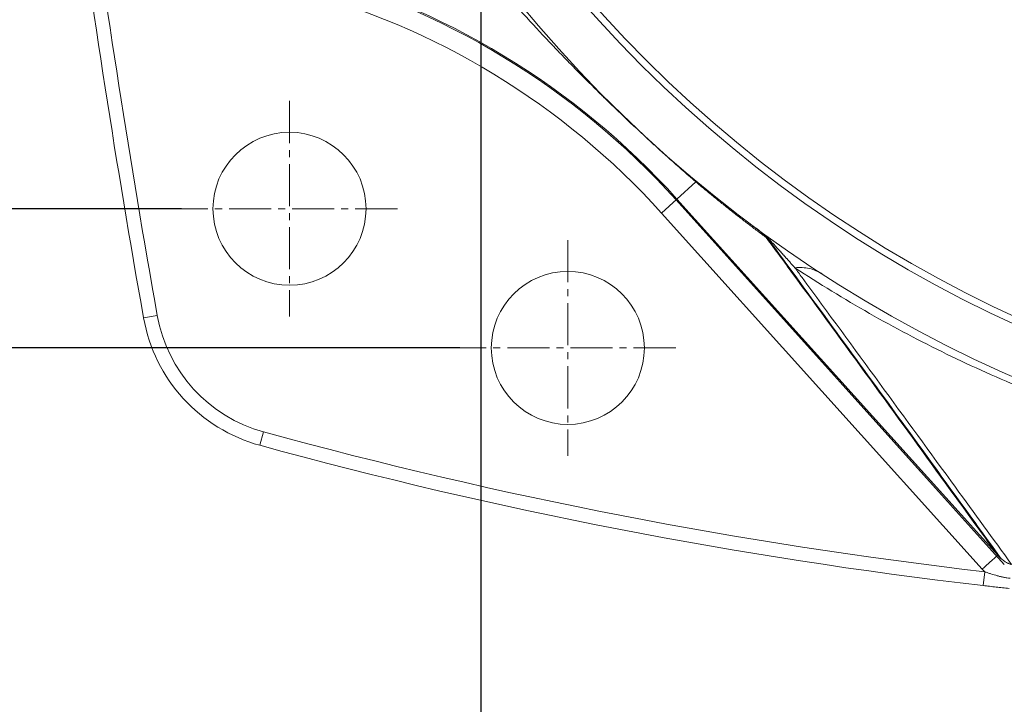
# Model space of a CAD drawing. Header units: millimetres. Extents: x 19214 to 26510, y -7957 to -532.
# Tile 46 of 150: x 24756 to 24897, y -7634 to -7535. Entities that reach past the tile are written whole.
import ezdxf

# ---------------------------------------------------------------- set-up
doc = ezdxf.new("R2010")
doc.units = ezdxf.units.MM
doc.header["$LTSCALE"] = 0.3175
doc.linetypes.add('CENTER2', pattern=[28.575, 19.05, -3.175, 3.175, -3.175])
for name, color, linetype, lineweight in [('1轮廓实线层', 7, 'Continuous', 18), ('3中心线层', 1, 'CENTER2', 13), ('7标注层', 4, 'Continuous', 13)]:
    doc.layers.add(name, color=color, linetype=linetype, lineweight=lineweight)
doc.styles.add('PC_TEXTSTYLE', font='ISOCP.SHX', dxfattribs={"width": 0.707, "bigfont": 'GBCBIG.SHX'})
doc.dimstyles.new('GB_LINEAR', dxfattribs={"dimtxt": 3.5, "dimasz": 3.5, "dimexe": 1, "dimexo": 0, "dimgap": 1.5, "dimtad": 1, "dimdsep": 46, "dimtxsty": 'PC_TEXTSTYLE', "dimcen": 0, "dimclrd": 256, "dimclrt": 3, "dimadec": 0, "dimazin": 2, "dimtp": 0.1, "dimtm": 0.1, "dimtfac": 0.71, "dimtdec": 3, "dimtmove": 0, "dimatfit": 3, "dimfxl": 1, "dimtfill": 1, "dimarcsym": 0})

# ---------------------------------------------------------------- blocks, each defined once
blk = doc.blocks.new('*D54')
at = {"layer": '7标注层', "color": 0, "lineweight": -2, "transparency": 16777216}
for p, q in [((24778.95, -7262.5), (24706.45, -7262.5)), ((24778.95, -7562.5), (24706.45, -7562.5))]:
    blk.add_line(p, q, dxfattribs=at)
at = {"layer": '7标注层', "lineweight": -2, "transparency": 16777216}
blk.add_line((24710.95, -7546.75), (24710.95, -7278.25), dxfattribs=at)
at = {"layer": '7标注层', "transparency": 16777216}
for points in [[(24713.58, -7278.25), (24708.33, -7278.25), (24710.95, -7262.5)], [(24708.33, -7546.75), (24713.58, -7546.75), (24710.95, -7562.5)]]:
    blk.add_solid(points, dxfattribs=at)
at = {"layer": 'Defpoints', "color": 0, "transparency": 16777216}
for p in [(24710.95, -7262.5), (24778.95, -7262.5), (24778.95, -7562.5)]:
    blk.add_point(p, dxfattribs=at)
at = {"layer": '7标注层', "color": 3, "transparency": 16777216, "insert": (24696.33, -7412.5), "char_height": 15.75, "attachment_point": 5, "rotation": 90, "style": 'PC_TEXTSTYLE', "bg_fill": 3, "box_fill_scale": 1.1, "bg_fill_color": 257, "bg_fill_transparency": 0}
blk.add_mtext('300', dxfattribs=at)
blk = doc.blocks.new('*D55')
at = {"layer": '7标注层', "color": 0, "lineweight": -2, "transparency": 16777216}
for p, q in [((24818.95, -7242.5), (24665.95, -7242.5)), ((24818.95, -7582.5), (24665.95, -7582.5))]:
    blk.add_line(p, q, dxfattribs=at)
at = {"layer": '7标注层', "lineweight": -2, "transparency": 16777216}
blk.add_line((24670.45, -7258.25), (24670.45, -7566.75), dxfattribs=at)
at = {"layer": '7标注层', "transparency": 16777216}
for points in [[(24673.08, -7258.25), (24667.83, -7258.25), (24670.45, -7242.5)], [(24667.83, -7566.75), (24673.08, -7566.75), (24670.45, -7582.5)]]:
    blk.add_solid(points, dxfattribs=at)
at = {"layer": 'Defpoints', "color": 0, "transparency": 16777216}
for p in [(24818.95, -7242.5), (24670.45, -7582.5), (24818.95, -7582.5)]:
    blk.add_point(p, dxfattribs=at)
at = {"layer": '7标注层', "color": 3, "transparency": 16777216, "insert": (24655.83, -7412.5), "char_height": 15.75, "attachment_point": 5, "rotation": 90, "style": 'PC_TEXTSTYLE', "bg_fill": 3, "box_fill_scale": 1.1, "bg_fill_color": 257, "bg_fill_transparency": 0}
blk.add_mtext('340', dxfattribs=at)
blk = doc.blocks.new('*D59')
at = {"layer": '7标注层', "color": 0, "lineweight": -2, "transparency": 16777216}
for p, q in [((24821.95, -7275.5), (24821.95, -7669.5)), ((24974.45, -7630.68), (24974.45, -7669.5))]:
    blk.add_line(p, q, dxfattribs=at)
at = {"layer": '7标注层', "lineweight": -2, "transparency": 16777216}
blk.add_line((24958.7, -7665), (24837.7, -7665), dxfattribs=at)
at = {"layer": '7标注层', "transparency": 16777216}
for points in [[(24837.7, -7662.38), (24837.7, -7667.63), (24821.95, -7665)], [(24958.7, -7667.63), (24958.7, -7662.38), (24974.45, -7665)]]:
    blk.add_solid(points, dxfattribs=at)
at = {"layer": 'Defpoints', "color": 0, "transparency": 16777216}
for p in [(24821.95, -7275.5), (24974.45, -7630.68), (24821.95, -7665)]:
    blk.add_point(p, dxfattribs=at)
at = {"layer": '7标注层', "color": 3, "transparency": 16777216, "insert": (24898.2, -7650.38), "char_height": 15.75, "attachment_point": 5, "style": 'PC_TEXTSTYLE', "bg_fill": 3, "box_fill_scale": 1.1, "bg_fill_color": 257, "bg_fill_transparency": 0}
blk.add_mtext('152.5', dxfattribs=at)

msp = doc.modelspace()

# ---------------------------------------------------------------- linework, layer by layer
at = {"layer": '1轮廓实线层'}
for p, q in [((24850.133, -7561.109), (24852.865, -7558.649)), ((24850.133, -7561.109), (24847.908, -7563.113)), ((24897.181, -7613.617), (24850.006, -7561.224)), ((24850.133, -7561.109), (24896.231, -7612.305)), ((24894.006, -7614.309), (24847.908, -7563.113)), ((24775.446, -7577.84), (24773.477, -7578.19)), ((24790.711, -7594.577), (24790.182, -7596.505)), ((24894.368, -7614.682), (24894.138, -7616.669))]:
    msp.add_line(p, q, dxfattribs=at)
for centre, radius in [((24974.452, -7412.501), 183), ((24974.452, -7412.501), 182), ((24794.452, -7562.501), 11), ((24834.452, -7582.501), 11)]:
    msp.add_circle(centre, radius, dxfattribs=at)
for centre, radius, start, end in [((24974.452, -7412.501), 190, 6.89064, 353.10936), ((26319.903, -7303.461), 1570.64, 185.178681, 190.073729), ((26319.903, -7303.461), 1570.64, 185.178681, 190.073729), ((26319.903, -7303.461), 1568.64, 185.178681, 190.073729), ((24767.823, -7635.221), 110.759, 42, 75.58362), ((24767.823, -7635.221), 110.587, 42, 75.57189), ((24767.823, -7635.221), 107.765, 42, 75.37386), ((24796.32, -7574.132), 23.2, 190.07373, 254.66026), ((24796.32, -7574.132), 23.2, 190.07373, 254.66026), ((24796.32, -7574.132), 21.2, 190.07373, 254.66026), ((24974.303, -6925.301), 694, 254.660259, 263.385986), ((24974.303, -6925.301), 696, 254.660259, 263.385986), ((24974.303, -6925.301), 696, 254.660259, 263.385986)]:
    msp.add_arc(centre, radius, start, end, dxfattribs=at)
for points, knots in [([(24852.865, -7558.649), (24851.76, -7557.693), (24850.664, -7556.731), (24849.031, -7555.276), (24848.488, -7554.788), (24847.676, -7554.054), (24847.271, -7553.686), (24846.799, -7553.255), (24846.563, -7553.039), (24846.445, -7552.931), (24846.386, -7552.877), (24846.357, -7552.85), (24846.342, -7552.836), (24846.335, -7552.829), (24846.331, -7552.826), (24846.329, -7552.824), (24846.328, -7552.823), (24846.328, -7552.823), (24846.328, -7552.823), (24846.328, -7552.823), (24845.03, -7551.631), (24843.748, -7550.433), (24841.842, -7548.619), (24841.21, -7548.011), (24840.264, -7547.095), (24839.792, -7546.636), (24839.243, -7546.097), (24838.968, -7545.827), (24838.831, -7545.692), (24838.763, -7545.625), (24838.728, -7545.591), (24838.711, -7545.574), (24838.703, -7545.565), (24838.698, -7545.561), (24838.696, -7545.559), (24838.695, -7545.558), (24838.695, -7545.558), (24838.694, -7545.557), (24838.694, -7545.557), (24838.694, -7545.557), (24838.694, -7545.557), (24837.607, -7544.484), (24836.531, -7543.406), (24834.931, -7541.776), (24834.4, -7541.231), (24833.606, -7540.409), (24833.21, -7539.997), (24832.749, -7539.515), (24832.519, -7539.273), (24832.404, -7539.152), (24832.346, -7539.092), (24832.318, -7539.062), (24832.303, -7539.047), (24832.296, -7539.039), (24832.293, -7539.035), (24832.291, -7539.033), (24832.29, -7539.032), (24832.289, -7539.032), (24832.289, -7539.032), (24832.289, -7539.032), (24832.289, -7539.031), (24832.289, -7539.031), (24832.289, -7539.031), (24831.024, -7537.7), (24829.775, -7536.36), (24827.307, -7533.654), (24826.086, -7532.287), (24824.876, -7530.904)], [0, 0, 0, 0, 0.0625, 0.0625, 0.09375, 0.09375, 0.109375, 0.1171875, 0.1210937, 0.1230469, 0.1240234, 0.1245117, 0.1247559, 0.1248779, 0.124939, 0.1249695, 0.1249847, 0.1249924, 0.1249924, 0.125, 0.125, 0.1875, 0.1875, 0.21875, 0.21875, 0.234375, 0.2421875, 0.2460937, 0.2480469, 0.2490234, 0.2495117, 0.2497559, 0.2498779, 0.249939, 0.2499695, 0.2499847, 0.2499924, 0.2499962, 0.2499981, 0.2499981, 0.25, 0.25, 0.375, 0.375, 0.4375, 0.4375, 0.46875, 0.484375, 0.4921875, 0.4960937, 0.4980469, 0.4990234, 0.4995117, 0.4997559, 0.4998779, 0.499939, 0.4999695, 0.4999847, 0.4999924, 0.4999962, 0.4999981, 0.4999981, 0.5, 0.5, 0.75, 0.75, 1, 1, 1, 1]), ([(24861.502, -7565.283), (24861.771, -7565.482), (24862.03, -7565.696), (24862.4, -7566.036), (24862.52, -7566.153), (24862.696, -7566.333), (24862.754, -7566.394), (24862.867, -7566.517), (24862.923, -7566.579), (24862.979, -7566.642)], [0, 0, 0, 0, 0.5, 0.5, 0.75, 0.75, 0.875, 0.875, 1, 1, 1, 1]), ([(24867.079, -7570.975), (24867.047, -7570.939), (24866.983, -7570.867), (24866.888, -7570.76), (24866.794, -7570.654), (24866.7, -7570.55), (24866.609, -7570.447), (24866.518, -7570.345), (24866.428, -7570.245), (24866.34, -7570.146), (24866.253, -7570.048), (24866.167, -7569.952), (24866.083, -7569.857), (24865.999, -7569.763), (24865.917, -7569.671), (24865.836, -7569.581), (24865.756, -7569.492), (24865.677, -7569.404), (24865.6, -7569.317), (24865.524, -7569.232), (24865.449, -7569.148), (24865.375, -7569.066), (24865.303, -7568.985), (24865.231, -7568.906), (24865.161, -7568.828), (24865.092, -7568.751), (24865.025, -7568.676), (24864.911, -7568.55), (24864.755, -7568.377), (24864.56, -7568.161), (24864.38, -7567.963), (24864.214, -7567.78), (24864.071, -7567.625), (24863.948, -7567.491), (24863.843, -7567.378), (24863.742, -7567.269), (24863.646, -7567.167), (24863.555, -7567.07), (24863.48, -7566.99), (24863.419, -7566.926), (24863.372, -7566.877), (24863.327, -7566.831), (24863.285, -7566.787), (24863.244, -7566.746), (24863.206, -7566.707), (24863.169, -7566.67), (24863.135, -7566.637), (24863.103, -7566.605), (24863.073, -7566.577), (24863.045, -7566.55), (24863.019, -7566.526), (24862.995, -7566.505), (24862.973, -7566.486), (24862.953, -7566.47), (24862.935, -7566.455), (24862.919, -7566.444), (24862.905, -7566.435), (24862.894, -7566.429), (24862.884, -7566.425), (24862.878, -7566.424), (24862.873, -7566.426), (24862.87, -7566.43), (24862.87, -7566.437), (24862.871, -7566.446), (24862.875, -7566.458), (24862.88, -7566.472), (24862.888, -7566.489), (24862.898, -7566.508), (24862.91, -7566.53), (24862.924, -7566.554), (24862.94, -7566.581), (24862.958, -7566.61), (24862.972, -7566.631), (24862.979, -7566.642)], [0, 0, 0, 0, 0.023176, 0.0460302, 0.0685624, 0.0907728, 0.1126612, 0.1342277, 0.1554722, 0.1763946, 0.196995, 0.2172734, 0.2372297, 0.2568639, 0.2761759, 0.2951658, 0.3138336, 0.3321792, 0.3502026, 0.3679038, 0.3852828, 0.4023396, 0.4190741, 0.4354865, 0.4515765, 0.4673444, 0.48279, 0.4979133, 0.5452021, 0.5888486, 0.6288531, 0.6652165, 0.6979402, 0.7213346, 0.7434355, 0.7642443, 0.7837628, 0.8019931, 0.8189377, 0.8283647, 0.8372376, 0.8455579, 0.8533277, 0.8605492, 0.8672254, 0.8733601, 0.878958, 0.8840255, 0.8885713, 0.8926074, 0.8961508, 0.899227, 0.901875, 0.9041557, 0.9061639, 0.9080363, 0.9099388, 0.9120306, 0.9144334, 0.9172284, 0.9204678, 0.9241848, 0.9284016, 0.9331332, 0.9383903, 0.9441807, 0.9505101, 0.957383, 0.9648029, 0.9727725, 0.981294, 0.9903694, 1, 1, 1, 1]), ([(24862.979, -7566.642), (24864.241, -7568.363), (24865.498, -7570.079), (24870.486, -7576.891), (24874.18, -7581.949), (24881.495, -7591.988), (24885.116, -7596.969), (24891.229, -7605.396), (24893.738, -7608.858), (24896.231, -7612.305)], [0, 0, 0, 0, 0.1103804, 0.1103804, 0.4394566, 0.4394566, 0.7685328, 0.7685328, 1, 1, 1, 1]), ([(24896.744, -7612.825), (24891.728, -7605.892), (24886.655, -7598.901), (24875.445, -7583.502), (24869.282, -7575.067), (24863.007, -7566.516)], [0, 0, 0, 0, 0.4583671, 0.4583671, 1, 1, 1, 1]), ([(24870.986, -7571.858), (24870.713, -7571.681), (24870.423, -7571.528), (24869.812, -7571.271), (24869.492, -7571.169), (24868.829, -7571.019), (24868.487, -7570.972), (24867.79, -7570.932), (24867.435, -7570.941), (24867.079, -7570.975)], [0, 0, 0, 0, 0.25, 0.25, 0.5, 0.5, 0.75, 0.75, 1, 1, 1, 1]), ([(25081.255, -7571.346), (25077.725, -7573.647), (25070.531, -7578.014), (25059.364, -7583.844), (25051.69, -7587.241), (25045.855, -7589.603), (25042.919, -7590.737), (25039.46, -7591.977), (25037.723, -7592.577), (25036.852, -7592.872), (25036.416, -7593.018), (25036.214, -7593.085), (25036.134, -7593.112), (25036.116, -7593.118), (25036.113, -7593.119), (25036.112, -7593.119), (25036.112, -7593.119), (25036.112, -7593.119), (25036.112, -7593.119), (25036.11, -7593.12), (25036.104, -7593.122), (25036.088, -7593.127), (25036.035, -7593.145), (25030.981, -7594.822), (25025.881, -7596.287), (25015.672, -7598.781), (25010.523, -7599.82), (25000.16, -7601.479), (24994.946, -7602.099), (24987.094, -7602.713), (24984.471, -7602.865), (24980.532, -7603.014), (24978.561, -7603.069), (24976.259, -7603.098), (24975.108, -7603.103), (24974.573, -7603.104), (24974.363, -7603.104), (24974.314, -7603.104), (24974.306, -7603.104), (24974.302, -7603.104), (24974.301, -7603.104), (24974.298, -7603.104), (24974.286, -7603.104), (24974.253, -7603.104), (24974.135, -7603.104), (24968.547, -7603.093), (24962.986, -7602.845), (24954.8, -7602.133), (24952.077, -7601.838), (24948, -7601.31), (24945.965, -7601.025), (24943.594, -7600.654), (24942.41, -7600.459), (24941.861, -7600.367), (24941.629, -7600.327), (24941.555, -7600.315), (24941.518, -7600.308), (24941.501, -7600.305), (24941.495, -7600.304), (24941.494, -7600.304), (24941.493, -7600.304), (24941.492, -7600.304), (24941.488, -7600.303), (24941.407, -7600.289), (24936.377, -7599.425), (24931.386, -7598.365), (24924.083, -7596.517), (24921.66, -7595.854), (24918.045, -7594.789), (24916.243, -7594.239), (24914.148, -7593.567), (24913.103, -7593.224), (24912.581, -7593.05), (24912.339, -7592.969), (24912.243, -7592.937), (24912.221, -7592.929), (24912.218, -7592.928), (24912.216, -7592.928), (24912.216, -7592.928), (24912.216, -7592.927), (24912.215, -7592.927), (24912.21, -7592.926), (24912.198, -7592.922), (24912.156, -7592.907), (24908.15, -7591.56), (24900.28, -7588.626), (24888.836, -7583.503), (24877.737, -7577.654), (24870.587, -7573.279), (24867.079, -7570.975)], [0, 0, 0, 0, 0.0625, 0.125, 0.1875, 0.1875, 0.21875, 0.234375, 0.2421875, 0.2460938, 0.2480469, 0.2490234, 0.2492676, 0.2492981, 0.2493057, 0.2493095, 0.2493114, 0.2493114, 0.2493134, 0.2493134, 0.2493286, 0.2493896, 0.2495117, 0.25, 0.3125, 0.3125, 0.375, 0.375, 0.4375, 0.4375, 0.46875, 0.46875, 0.484375, 0.4921875, 0.4960938, 0.4980469, 0.4985352, 0.4985962, 0.4986267, 0.4986267, 0.498642, 0.498642, 0.4986572, 0.4987793, 0.4990234, 0.5, 0.5625, 0.5625, 0.59375, 0.59375, 0.609375, 0.6171875, 0.6210938, 0.6230469, 0.6235352, 0.6237793, 0.6239014, 0.6239624, 0.62397, 0.62397, 0.6239777, 0.6239777, 0.6239929, 0.6240234, 0.625, 0.6875, 0.6875, 0.71875, 0.71875, 0.734375, 0.7421875, 0.7460938, 0.7480469, 0.7490234, 0.7492676, 0.7492981, 0.7493134, 0.7493134, 0.7493172, 0.7493172, 0.749321, 0.7493286, 0.7493896, 0.7495117, 0.75, 0.8125, 0.875, 0.9375, 1, 1, 1, 1]), ([(24898.237, -7613.646), (24895.562, -7609.959), (24892.869, -7606.254), (24886.556, -7597.581), (24882.921, -7592.598), (24875.578, -7582.555), (24871.87, -7577.495), (24867.773, -7571.92), (24867.427, -7571.448), (24867.079, -7570.975)], [0, 0, 0, 0, 0.2645552, 0.2645552, 0.6160416, 0.6160416, 0.9675279, 0.9675279, 1, 1, 1, 1]), ([(24896.231, -7612.305), (24896.222, -7612.313), (24896.201, -7612.333), (24896.131, -7612.395), (24896.084, -7612.438), (24895.965, -7612.545), (24895.893, -7612.61), (24895.729, -7612.758), (24895.636, -7612.842), (24895.431, -7613.025), (24895.32, -7613.126), (24895.083, -7613.339), (24894.958, -7613.452), (24894.697, -7613.687), (24894.562, -7613.808), (24894.286, -7614.057), (24894.146, -7614.183), (24894.006, -7614.309)], [0, 0, 0, 0, 0.125, 0.125, 0.25, 0.25, 0.375, 0.375, 0.5, 0.5, 0.625, 0.625, 0.75, 0.75, 0.875, 0.875, 1, 1, 1, 1]), ([(24896.231, -7612.305), (24896.235, -7612.31), (24896.239, -7612.315), (24896.247, -7612.325), (24896.26, -7612.339), (24896.289, -7612.372), (24896.348, -7612.438), (24896.399, -7612.493), (24896.504, -7612.602), (24896.576, -7612.672), (24896.724, -7612.808), (24896.8, -7612.874), (24896.958, -7613.001), (24897.039, -7613.062), (24897.164, -7613.149), (24897.207, -7613.178), (24897.293, -7613.233), (24897.337, -7613.26), (24897.469, -7613.338), (24897.56, -7613.387), (24897.699, -7613.454), (24897.746, -7613.475), (24897.842, -7613.516), (24897.938, -7613.554), (24898.036, -7613.588), (24898.111, -7613.611), (24898.149, -7613.623), (24898.193, -7613.635), (24898.215, -7613.641), (24898.225, -7613.643), (24898.231, -7613.645), (24898.234, -7613.646), (24898.237, -7613.646)], [0, 0, 0, 0, 0.0078125, 0.0078125, 0.015625, 0.03125, 0.0625, 0.125, 0.125, 0.25, 0.25, 0.375, 0.375, 0.5, 0.5, 0.5625, 0.5625, 0.625, 0.625, 0.75, 0.75, 0.8125, 0.8125, 0.875, 0.9375, 0.9375, 0.96875, 0.984375, 0.9921875, 0.9960937, 0.9960937, 1, 1, 1, 1]), ([(24894.368, -7614.682), (24894.517, -7614.734), (24894.815, -7614.837), (24895.113, -7614.936), (24895.563, -7615.081), (24895.863, -7615.172), (24896.319, -7615.296), (24896.471, -7615.335), (24896.701, -7615.39), (24896.778, -7615.407), (24896.932, -7615.441), (24897.009, -7615.457), (24897.24, -7615.503), (24897.395, -7615.531), (24897.706, -7615.58), (24897.863, -7615.601), (24898.019, -7615.618)], [0, 0, 0, 0, 0.125, 0.25, 0.25, 0.5, 0.5, 0.625, 0.625, 0.6875, 0.6875, 0.75, 0.75, 0.875, 0.875, 1, 1, 1, 1]), ([(24897.857, -7617.09), (24897.702, -7617.073), (24897.546, -7617.056), (24897.236, -7617.021), (24897.081, -7617.004), (24896.617, -7616.952), (24896.307, -7616.917), (24895.688, -7616.847), (24895.069, -7616.776), (24894.449, -7616.705), (24894.138, -7616.669)], [0, 0, 0, 0, 0.125, 0.125, 0.25, 0.25, 0.5, 0.5, 0.75, 1, 1, 1, 1])]:
    msp.add_open_spline(points, degree=3, knots=knots, dxfattribs=at)
msp.add_rational_spline([(24851.895, -7557.69), (24852.417, -7558.131), (24852.865, -7558.649)], [1, 0.997325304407, 1], degree=2, dxfattribs=at)
for points, degree in [([(24862.979, -7566.642), (24857.793, -7562.808), (24852.865, -7558.649)], 2), ([(24894.368, -7614.682), (24894.243, -7614.563), (24894.122, -7614.439), (24894.006, -7614.309)], 3)]:
    msp.add_open_spline(points, degree=degree, dxfattribs=at)
at = {"layer": '3中心线层'}
for p, q in [((24794.452, -7547.001), (24794.452, -7578.001)), ((24809.952, -7562.501), (24778.952, -7562.501)), ((24834.452, -7567.001), (24834.452, -7598.001)), ((24849.952, -7582.501), (24818.952, -7582.501))]:
    msp.add_line(p, q, dxfattribs=at)

# ---------------------------------------------------------------- next in the draw order: dimensions: what is measured, and where the dimension line sits
at = {"layer": '7标注层'}
dim = msp.add_linear_dim(base=(24710.952, -7262.501), p1=(24778.952, -7562.501), p2=(24778.952, -7262.501), angle=90, dimstyle='GB_LINEAR', override={"dimscale": 4.5, "dimgap": 1.5, "dimtad": 1, "dimjust": 0, "dimdec": 2, "dimlfac": 1, "dimse1": 0, "dimse2": 0, "dimsd1": 0, "dimsd2": 0, "dimclrd": 256, "dimclre": 0, "dimtofl": 1}, dxfattribs=at)
dim.commit()
dim.dimension.update_dxf_attribs({"geometry": '*D54', "text_midpoint": (24696.327, -7412.501)})
dim = msp.add_linear_dim(base=(24821.952, -7665.001), p1=(24974.452, -7630.685), p2=(24821.952, -7275.501), dimstyle='GB_LINEAR', override={"dimscale": 4.5, "dimgap": 1.5, "dimtad": 1, "dimjust": 0, "dimdec": 2, "dimlfac": 1, "dimse1": 0, "dimse2": 0, "dimsd1": 0, "dimsd2": 0, "dimtofl": 1}, dxfattribs=at)
dim.commit()
dim.dimension.update_dxf_attribs({"geometry": '*D59', "text_midpoint": (24898.202, -7650.376)})

# ---------------------------------------------------------------- next in the draw order: dimensions: what is measured, and where the dimension line sits
dim = msp.add_linear_dim(base=(24670.452, -7582.501), p1=(24818.952, -7242.501), p2=(24818.952, -7582.501), angle=90, dimstyle='GB_LINEAR', override={"dimscale": 4.5, "dimgap": 1.5, "dimtad": 1, "dimjust": 0, "dimdec": 2, "dimlfac": 1, "dimse1": 0, "dimse2": 0, "dimsd1": 0, "dimsd2": 0, "dimclrd": 256, "dimclre": 0, "dimtofl": 1}, dxfattribs=at)
dim.commit()
dim.dimension.update_dxf_attribs({"geometry": '*D55', "text_midpoint": (24655.827, -7412.501)})

doc.saveas('drawing.dxf')
